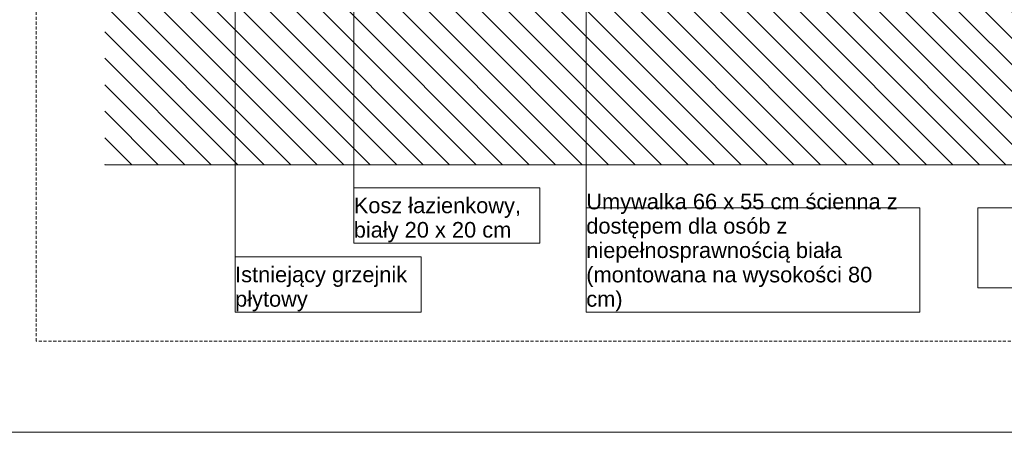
# Model space of a CAD drawing. Extents: x 180 to 5640, y 54 to 2910.
# Tile 2 of 7: x 2453 to 4030, y 60 to 721. Entities that reach past the tile are written whole.
import ezdxf
from ezdxf.xclip import XClip

# ---------------------------------------------------------------- set-up
doc = ezdxf.new("R2010")
doc.units = 0
doc.header["$MEASUREMENT"] = 0
doc.header["$XCLIPFRAME"] = 0
doc.linetypes.add('Przerywana długa', pattern=[78, 50, -28])
for name, color, linetype in [('460-K Stropy', 7, 'Continuous'), ('810-G Ogólne', 7, 'Continuous'), ('820-G Rysunki Obrazki', 7, 'Continuous'), ('840-G Znaczniki ogólne', 7, 'Continuous')]:
    doc.layers.add(name, color=color, linetype=linetype)
doc.styles.add('STYL_AUTOMATYCZNY_3', font='arial.ttf')

# ---------------------------------------------------------------- blocks, each defined once
blk = doc.blocks.new('Rysunek_1_2', base_point=(8496.3, 776.4))
at = {"layer": '460-K Stropy', "linetype": 'Continuous', "lineweight": 13}
h = blk.add_hatch(dxfattribs=at)
h.set_pattern_fill('Ściany_istniejące_0002', color=8, style=0, pattern_type=2)
h.set_pattern_definition([(135, (8496.308, 776.434), (21.2132, 21.2132), [])])
h.paths.add_polyline_path([(4677.1, 738.9), (2589.1, 738.9), (2589.1, 488.7), (4677.1, 488.7)])
at = {"layer": '460-K Stropy', "color": 7, "linetype": 'Continuous', "lineweight": 13, "ltscale": 0.5}
blk.add_line((4677.1, 488.7), (2589.1, 488.7), dxfattribs=at)
at = {"layer": '820-G Rysunki Obrazki', "color": 154, "linetype": 'Continuous', "lineweight": 13, "ltscale": 0.5}
for p, q in [((3360.2, 1147), (3360.2, 252.3)), ((2797.7, 1036.6), (2797.7, 252.3)), ((2987.8, 817.4), (2987.8, 363)), ((3285.9, 451.6), (2987.8, 451.6)), ((2987.8, 451.6), (2987.8, 363)), ((3285.9, 363), (3285.9, 451.6)), ((3894.5, 419.4), (3360.2, 419.4)), ((3360.2, 419.4), (3360.2, 252.3)), ((3894.5, 252.3), (3894.5, 419.4)), ((4488.1, 419.4), (3987.5, 419.4)), ((3987.5, 419.4), (3987.5, 291.6)), ((2987.8, 363), (3285.9, 363)), ((2987.8, 363), (3285.9, 363)), ((3095.7, 340.9), (2797.7, 340.9)), ((2797.7, 340.9), (2797.7, 252.3)), ((3095.7, 252.3), (3095.7, 340.9)), ((3987.5, 291.6), (4488.1, 291.6)), ((4488.1, 291.6), (3987.5, 291.6)), ((2797.7, 252.3), (3095.7, 252.3)), ((2797.7, 252.3), (3095.7, 252.3)), ((3360.2, 252.3), (3894.5, 252.3)), ((3360.2, 252.3), (3894.5, 252.3))]:
    blk.add_line(p, q, dxfattribs=at)
at = {"layer": '820-G Rysunki Obrazki', "color": 154, "linetype": 'Continuous', "lineweight": 13, "char_height": 25, "attachment_point": 7, "style": 'STYL_AUTOMATYCZNY_3'}
for s, insert, width, line_spacing_factor in [('\\A1;{\\pql;\\fArial|b0|i0|c238|p0;\\W1.000000;Kosz łazienkowy, biały 20 x 20 cm}', (2987.8, 364.4), 288.073, 0.938138), ('\\A1;{\\pql;\\fArial|b0|i0|c238|p0;\\W1.000000;Umywalka 66 x 55 cm ścienna z dostępem dla osób z niepełnosprawnością biała (montowana na wysokości 80 cm)}', (3360.2, 253.7), 524.326, 0.936046), ('\\A1;{\\pql;\\fArial|b0|i0|c238|p0;\\W1.000000;Istniejący grzejnik\\fArial|b0|i0|c238|p0;\\W1.000000; płytowy}', (2797.7, 253.7), 288.073, 0.940384)]:
    blk.add_mtext(s, dxfattribs=dict(at, insert=insert, width=width, line_spacing_factor=line_spacing_factor))

msp = doc.modelspace()

# ---------------------------------------------------------------- linework, layer by layer
at = {"layer": '810-G Ogólne', "color": 7, "linetype": 'Continuous', "lineweight": 13, "ltscale": 0.1}
msp.add_line((4640, 60), (180, 60), dxfattribs=at)
at = {"layer": '840-G Znaczniki ogólne', "color": 8, "linetype": 'Przerywana długa', "lineweight": 13, "ltscale": 0.1}
msp.add_lwpolyline([(2479, 2720.8), (4664.3, 2720.8), (4664.3, 206), (2479, 206)], close=True, dxfattribs=at)

# ---------------------------------------------------------------- block references
at = {"layer": '820-G Rysunki Obrazki', "color": 7, "linetype": 'Continuous', "lineweight": 13, "ltscale": 0.1}
ref = msp.add_blockref('Rysunek_1_2', (8496.3, 776.4), dxfattribs=at)
XClip(ref).set_block_clipping_path([(2533.0658786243, 205.9574740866), (4677.1440228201, 2720.7959230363)])

doc.saveas('drawing.dxf')
